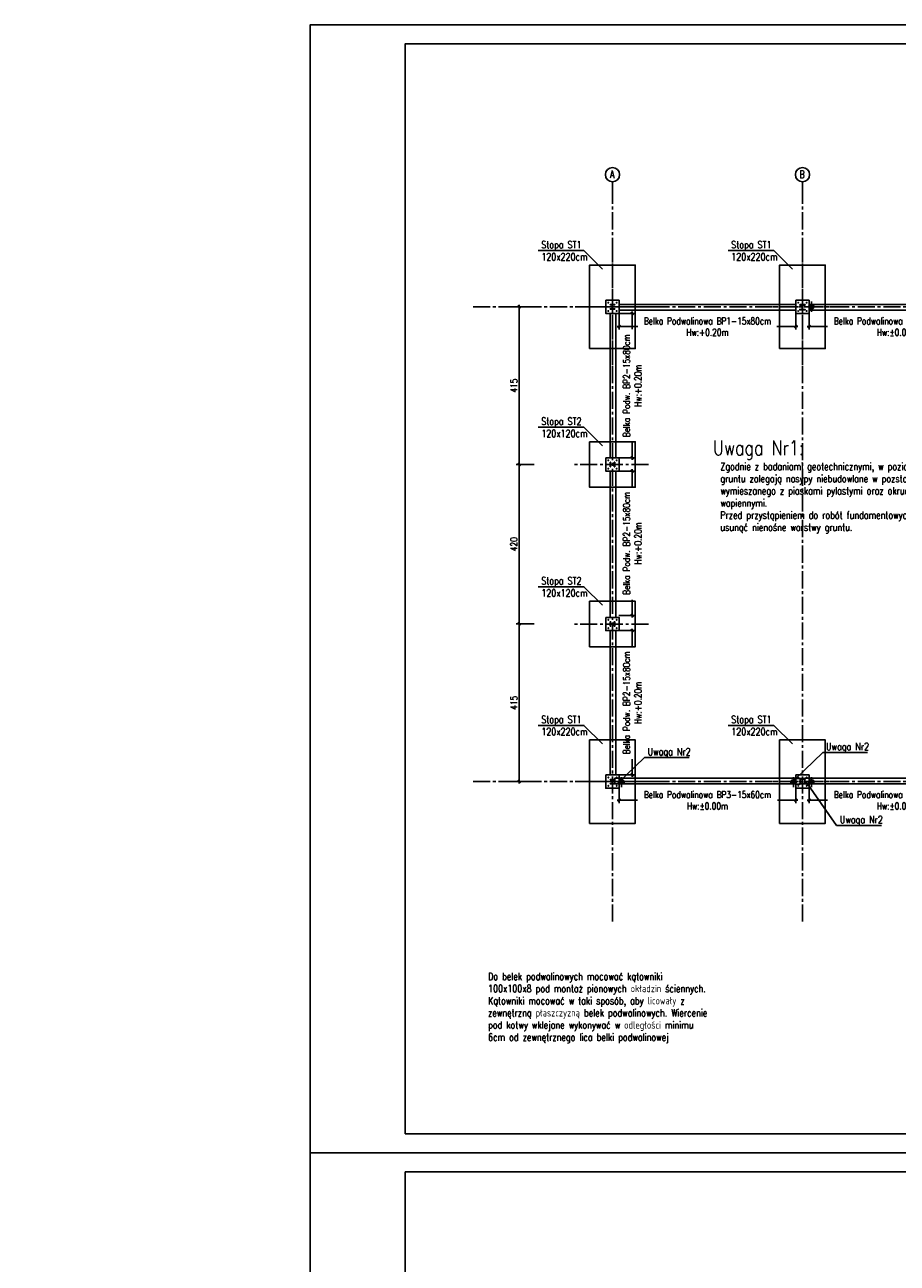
# Model space of a CAD drawing. Extents: x 335493 to 843864, y -123011 to -21739.
# Tile 18 of 28: x 432379 to 455342, y -61868 to -29263. Entities that reach past the tile are written whole.
import ezdxf
from ezdxf.enums import TextEntityAlignment as Align

# ---------------------------------------------------------------- set-up
doc = ezdxf.new("R2010")
doc.units = 0
doc.header["$LTSCALE"] = 600
doc.header["$MEASUREMENT"] = 0
doc.header["$PDMODE"] = 1
doc.linetypes.add('CENTER2', pattern=[1.125, 0.75, -0.125, 0.125, -0.125])
doc.linetypes.add('PRZERYWANA', pattern=[0.282222, 0.141111, -0.141111])
doc.layers.get('0').update_dxf_attribs({"linetype": 'CONTINUOUS'})
doc.layers.get('Defpoints').update_dxf_attribs({"linetype": 'CONTINUOUS'})
for name, color, linetype in [('11 - opisy TXT2', 4, 'CONTINUOUS'), ('111 - opisy TXT3', 2, 'CONTINUOUS'), ('2 - linie odniesienia opisy', 8, 'CONTINUOUS'), ('33 - linia 2', 3, 'CONTINUOUS'), ('333 - linia 3', 5, 'CONTINUOUS'), ('44 - osie 2', 6, 'CENTER2'), ('555 - cienka przerywana 3', 1, 'PRZERYWANA')]:
    doc.layers.add(name, color=color, linetype=linetype)
doc.layers.add('CKREWIZJA', color=1, linetype='CONTINUOUS', lineweight=50)
doc.styles.add('TXT2', font='simplex.shx', dxfattribs={"width": 0.8, "height": 180})
doc.styles.add('TXT5', font='simplex.shx', dxfattribs={"width": 0.8, "height": 120})
doc.dimstyles.new('R1 - centymetry', dxfattribs={"dimtxt": 180, "dimasz": 70, "dimexe": 75, "dimexo": 75, "dimgap": 1.5, "dimtad": 0, "dimdec": 0, "dimlfac": 0.1, "dimzin": 0, "dimdsep": 46, "dimtxsty": 'TXT2', "dimblk1": 'OBLIQUE', "dimblk2": 'OBLIQUE', "dimsah": 1, "dimcen": -3, "dimdle": 50, "dimclrt": 4, "dimadec": 0, "dimazin": 0, "dimtfac": 0.75, "dimtdec": 0, "dimtix": 1, "dimtmove": 2, "dimatfit": 3, "dimldrblk": 'OBLIQUE', "dimfxl": 400, "dimfxlon": 1, "dimtvp": 0.75, "dimtolj": 1, "dimtzin": 0, "dimarcsym": 0})

# ---------------------------------------------------------------- blocks, each defined once
blk = doc.blocks.new('pozycja')
at = {"layer": '111 - opisy TXT3', "linetype": 'Continuous'}
blk.add_circle((63.2, -0.2), 37.4, dxfattribs=at)
at = {"layer": '2 - linie odniesienia opisy', "linetype": 'Continuous'}
blk.add_line((0, 0), (25.8, 0), dxfattribs=at)
at = {"layer": '111 - opisy TXT3', "linetype": 'Continuous', "style": 'TXT2', "width": 0.75}
blk.add_attdef('NR', text='', height=40, dxfattribs=at).set_placement((62.6, -19.8), align=Align.CENTER)
blk = doc.blocks.new('A$C654D60AD')
at = {"layer": '44 - osie 2'}
for p, q in [((0, 3164), (0, -16244)), ((5000, 3164), (5000, -16244)), ((10000, 3164), (10000, -16244)), ((15000, 3164), (15000, -16244)), ((20000, 3164), (20000, -16244)), ((25000, 3164), (25000, -16244)), ((30000, 3164), (30000, -16244))]:
    blk.add_line(p, q, dxfattribs=at)
for points in [[(-3670, 0), (31680, 0)], [(-3670, -12500), (31680, -12500)]]:
    blk.add_lwpolyline(points, dxfattribs=at)
at = {"layer": '2 - linie odniesienia opisy'}
ref = blk.add_blockref('pozycja', (0, 3164), dxfattribs=dict(at, xscale=5, yscale=5, zscale=5, rotation=90))
ref.add_attrib('NR', 'A', dxfattribs={"layer": '111 - opisy TXT3', "linetype": 'Continuous', "height": 200, "style": 'TXT2', "width": 0.75}).set_placement((-10, 3391), align=Align.CENTER)
ref = blk.add_blockref('pozycja', (5000, 3164), dxfattribs=dict(at, xscale=5, yscale=5, zscale=5, rotation=90))
ref.add_attrib('NR', 'B', dxfattribs={"layer": '111 - opisy TXT3', "linetype": 'Continuous', "height": 200, "style": 'TXT2', "width": 0.75}).set_placement((4990, 3391), align=Align.CENTER)
ref = blk.add_blockref('pozycja', (10000, 3164), dxfattribs=dict(at, xscale=5, yscale=5, zscale=5, rotation=90))
ref.add_attrib('NR', 'C', dxfattribs={"layer": '111 - opisy TXT3', "linetype": 'Continuous', "height": 200, "style": 'TXT2', "width": 0.75}).set_placement((9990, 3391), align=Align.CENTER)
ref = blk.add_blockref('pozycja', (15000, 3164), dxfattribs=dict(at, xscale=5, yscale=5, zscale=5, rotation=90))
ref.add_attrib('NR', 'D', dxfattribs={"layer": '111 - opisy TXT3', "linetype": 'Continuous', "height": 200, "style": 'TXT2', "width": 0.75}).set_placement((14990, 3391), align=Align.CENTER)
ref = blk.add_blockref('pozycja', (20000, 3164), dxfattribs=dict(at, xscale=5, yscale=5, zscale=5, rotation=90))
ref.add_attrib('NR', 'E', dxfattribs={"layer": '111 - opisy TXT3', "linetype": 'Continuous', "height": 200, "style": 'TXT2', "width": 0.75}).set_placement((19990, 3391), align=Align.CENTER)
ref = blk.add_blockref('pozycja', (25000, 3164), dxfattribs=dict(at, xscale=5, yscale=5, zscale=5, rotation=90))
ref.add_attrib('NR', 'F', dxfattribs={"layer": '111 - opisy TXT3', "linetype": 'Continuous', "height": 200, "style": 'TXT2', "width": 0.75}).set_placement((24990, 3391), align=Align.CENTER)
ref = blk.add_blockref('pozycja', (30000, 3164), dxfattribs=dict(at, xscale=5, yscale=5, zscale=5, rotation=90))
ref.add_attrib('NR', 'G', dxfattribs={"layer": '111 - opisy TXT3', "linetype": 'Continuous', "height": 200, "style": 'TXT2', "width": 0.75}).set_placement((29990, 3391), align=Align.CENTER)
at = {"layer": '2 - linie odniesienia opisy', "xscale": 10, "yscale": 10, "zscale": 10}
for p, values in [((31680, 4), {'NR': '1'}), ((31680, -12496), {'NR': '2'})]:
    blk.add_blockref('pozycja', p, dxfattribs=at).add_auto_attribs(values)
blk = doc.blocks.new('A$C19D47AF8')
at = {"layer": '33 - linia 2'}
for points in [[(-60, 60), (60, 60), (60, 49), (15.25, 49, 0.41421356), (3.25, 37), (3.25, -37, 0.41421356), (15.25, -49), (60, -49), (60, -60), (-60, -60), (-60, -49), (-15.25, -49, 0.41421356), (-3.25, -37), (-3.25, 37, 0.41421356), (-15.25, 49), (-60, 49)], [(4930, 60), (5070, 60), (5070, 48), (5015.5, 48, 0.41421356), (5003.5, 36), (5003.5, -56, 0.41421356), (5015.5, -68), (5070, -68), (5070, -80), (4930, -80), (4930, -68), (4984.5, -68, 0.41421356), (4996.5, -56), (4996.5, 36, 0.41421356), (4984.5, 48), (4930, 48)], [(9930, 60), (10070, 60), (10070, 48), (10015.5, 48, 0.41421356), (10003.5, 36), (10003.5, -56, 0.41421356), (10015.5, -68), (10070, -68), (10070, -80), (9930, -80), (9930, -68), (9984.5, -68, 0.41421356), (9996.5, -56), (9996.5, 36, 0.41421356), (9984.5, 48), (9930, 48)], [(14930, 60), (15070, 60), (15070, 48), (15015.5, 48, 0.41421356), (15003.5, 36), (15003.5, -56, 0.41421356), (15015.5, -68), (15070, -68), (15070, -80), (14930, -80), (14930, -68), (14984.5, -68, 0.41421356), (14996.5, -56), (14996.5, 36, 0.41421356), (14984.5, 48), (14930, 48)], [(19930, 60), (20070, 60), (20070, 48), (20015.5, 48, 0.41421356), (20003.5, 36), (20003.5, -56, 0.41421356), (20015.5, -68), (20070, -68), (20070, -80), (19930, -80), (19930, -68), (19984.5, -68, 0.41421356), (19996.5, -56), (19996.5, 36, 0.41421356), (19984.5, 48), (19930, 48)], [(24930, 60), (25070, 60), (25070, 48), (25015.5, 48, 0.41421356), (25003.5, 36), (25003.5, -56, 0.41421356), (25015.5, -68), (25070, -68), (25070, -80), (24930, -80), (24930, -68), (24984.5, -68, 0.41421356), (24996.5, -56), (24996.5, 36, 0.41421356), (24984.5, 48), (24930, 48)], [(29940, 60), (30060, 60), (30060, 49), (30015.25, 49, 0.41421356), (30003.25, 37), (30003.25, -37, 0.41421356), (30015.25, -49), (30060, -49), (30060, -60), (29940, -60), (29940, -49), (29984.75, -49, 0.41421356), (29996.75, -37), (29996.75, 37, 0.41421356), (29984.75, 49), (29940, 49)], [(-60, -4090), (-60, -4210), (-49, -4210), (-49, -4165.25, -0.41421356), (-37, -4153.25), (37, -4153.25, -0.41421356), (49, -4165.25), (49, -4210), (60, -4210), (60, -4090), (49, -4090), (49, -4134.75, -0.41421356), (37, -4146.75), (-37, -4146.75, -0.41421356), (-49, -4134.75), (-49, -4090)], [(14940, -4090), (14940, -4210), (14951, -4210), (14951, -4165.25, -0.41421356), (14963, -4153.25), (15037, -4153.25, -0.41421356), (15049, -4165.25), (15049, -4210), (15060, -4210), (15060, -4090), (15049, -4090), (15049, -4134.75, -0.41421356), (15037, -4146.75), (14963, -4146.75, -0.41421356), (14951, -4134.75), (14951, -4090)], [(29940, -4090), (29940, -4210), (29951, -4210), (29951, -4165.25, -0.41421356), (29963, -4153.25), (30037, -4153.25, -0.41421356), (30049, -4165.25), (30049, -4210), (30060, -4210), (30060, -4090), (30049, -4090), (30049, -4134.75, -0.41421356), (30037, -4146.75), (29963, -4146.75, -0.41421356), (29951, -4134.75), (29951, -4090)], [(-60, -8410), (-60, -8290), (-49, -8290), (-49, -8334.75, 0.41421356), (-37, -8346.75), (37, -8346.75, 0.41421356), (49, -8334.75), (49, -8290), (60, -8290), (60, -8410), (49, -8410), (49, -8365.25, 0.41421356), (37, -8353.25), (-37, -8353.25, 0.41421356), (-49, -8365.25), (-49, -8410)], [(14940, -8410), (14940, -8290), (14951, -8290), (14951, -8334.75, 0.41421356), (14963, -8346.75), (15037, -8346.75, 0.41421356), (15049, -8334.75), (15049, -8290), (15060, -8290), (15060, -8410), (15049, -8410), (15049, -8365.25, 0.41421356), (15037, -8353.25), (14963, -8353.25, 0.41421356), (14951, -8365.25), (14951, -8410)], [(29940, -8410), (29940, -8290), (29951, -8290), (29951, -8334.75, 0.41421356), (29963, -8346.75), (30037, -8346.75, 0.41421356), (30049, -8334.75), (30049, -8290), (30060, -8290), (30060, -8410), (30049, -8410), (30049, -8365.25, 0.41421356), (30037, -8353.25), (29963, -8353.25, 0.41421356), (29951, -8365.25), (29951, -8410)], [(-60, -12440), (60, -12440), (60, -12451), (15.25, -12451, 0.41421356), (3.25, -12463), (3.25, -12537, 0.41421356), (15.25, -12549), (60, -12549), (60, -12560), (-60, -12560), (-60, -12549), (-15.25, -12549, 0.41421356), (-3.25, -12537), (-3.25, -12463, 0.41421356), (-15.25, -12451), (-60, -12451)], [(-60, -12440), (60, -12440), (60, -12451), (15.25, -12451, 0.41421356), (3.25, -12463), (3.25, -12537, 0.41421356), (15.25, -12549), (60, -12549), (60, -12560), (-60, -12560), (-60, -12549), (-15.25, -12549, 0.41421356), (-3.25, -12537), (-3.25, -12463, 0.41421356), (-15.25, -12451), (-60, -12451)], [(4930, -12420), (5070, -12420), (5070, -12432), (5015.5, -12432, 0.41421356), (5003.5, -12444), (5003.5, -12536, 0.41421356), (5015.5, -12548), (5070, -12548), (5070, -12560), (4930, -12560), (4930, -12548), (4984.5, -12548, 0.41421356), (4996.5, -12536), (4996.5, -12444, 0.41421356), (4984.5, -12432), (4930, -12432)], [(9930, -12420), (10070, -12420), (10070, -12432), (10015.5, -12432, 0.41421356), (10003.5, -12444), (10003.5, -12536, 0.41421356), (10015.5, -12548), (10070, -12548), (10070, -12560), (9930, -12560), (9930, -12548), (9984.5, -12548, 0.41421356), (9996.5, -12536), (9996.5, -12444, 0.41421356), (9984.5, -12432), (9930, -12432)], [(14930, -12420), (15070, -12420), (15070, -12432), (15015.5, -12432, 0.41421356), (15003.5, -12444), (15003.5, -12536, 0.41421356), (15015.5, -12548), (15070, -12548), (15070, -12560), (14930, -12560), (14930, -12548), (14984.5, -12548, 0.41421356), (14996.5, -12536), (14996.5, -12444, 0.41421356), (14984.5, -12432), (14930, -12432)], [(19930, -12420), (20070, -12420), (20070, -12432), (20015.5, -12432, 0.41421356), (20003.5, -12444), (20003.5, -12536, 0.41421356), (20015.5, -12548), (20070, -12548), (20070, -12560), (19930, -12560), (19930, -12548), (19984.5, -12548, 0.41421356), (19996.5, -12536), (19996.5, -12444, 0.41421356), (19984.5, -12432), (19930, -12432)], [(24930, -12420), (25070, -12420), (25070, -12432), (25015.5, -12432, 0.41421356), (25003.5, -12444), (25003.5, -12536, 0.41421356), (25015.5, -12548), (25070, -12548), (25070, -12560), (24930, -12560), (24930, -12548), (24984.5, -12548, 0.41421356), (24996.5, -12536), (24996.5, -12444, 0.41421356), (24984.5, -12432), (24930, -12432)], [(29940, -12440), (30060, -12440), (30060, -12451), (30015.25, -12451, 0.41421356), (30003.25, -12463), (30003.25, -12537, 0.41421356), (30015.25, -12549), (30060, -12549), (30060, -12560), (29940, -12560), (29940, -12549), (29984.75, -12549, 0.41421356), (29996.75, -12537), (29996.75, -12463, 0.41421356), (29984.75, -12451), (29940, -12451)]]:
    blk.add_lwpolyline(points, format="xyb", close=True, dxfattribs=at)
blk = doc.blocks.new('_OBLIQUE')
at = {"color": 0, "linetype": 'ByBlock'}
blk.add_line((-0.5, -0.5), (0.5, 0.5), dxfattribs=at)
blk = doc.blocks.new('*D60')
at = {"layer": '2 - linie odniesienia opisy', "color": 0, "lineweight": -2, "transparency": 16777216}
for p, q in [((448022, -36854), (448022, -37285)), ((452672, -36854), (452672, -37285)), ((447972, -37210), (448518, -37210)), ((452722, -37210), (452176, -37210))]:
    blk.add_line(p, q, dxfattribs=at)
at = {"layer": 'Defpoints', "color": 0, "transparency": 16777216}
for p in [(448022, -36779), (452672, -36779), (452672, -37210)]:
    blk.add_point(p, dxfattribs=at)
at = {"layer": '2 - linie odniesienia opisy', "color": 0, "lineweight": -2, "transparency": 16777216, "xscale": 70, "yscale": 70, "zscale": 70, "rotation": 180}
blk.add_blockref('_OBLIQUE', (448022, -37210), dxfattribs=at)
at = {"layer": '2 - linie odniesienia opisy', "color": 0, "lineweight": -2, "transparency": 16777216, "xscale": 70, "yscale": 70, "zscale": 70}
blk.add_blockref('_OBLIQUE', (452672, -37210), dxfattribs=at)
at = {"layer": '2 - linie odniesienia opisy', "color": 4, "transparency": 16777216, "insert": (450347, -37210), "char_height": 180, "attachment_point": 5, "style": 'TXT2'}
blk.add_mtext('\\A1;Belka Podwalinowa BP1-15x80cm\\PHw:+0.20m', dxfattribs=at)
blk = doc.blocks.new('*D64')
at = {"layer": '2 - linie odniesienia opisy', "color": 0, "lineweight": -2, "transparency": 16777216}
for p, q in [((448368, -36814), (448368, -37278)), ((448012, -36864), (448443, -36864)), ((448368, -40714), (448368, -40250)), ((448012, -40664), (448443, -40664))]:
    blk.add_line(p, q, dxfattribs=at)
at = {"layer": 'Defpoints', "color": 0, "transparency": 16777216}
for p in [(447937, -36864), (448368, -36864), (447937, -40664)]:
    blk.add_point(p, dxfattribs=at)
at = {"layer": '2 - linie odniesienia opisy', "color": 0, "lineweight": -2, "transparency": 16777216, "xscale": 70, "yscale": 70, "zscale": 70}
for p, rotation in [((448368, -36864), 90), ((448368, -40664), 270)]:
    blk.add_blockref('_OBLIQUE', p, dxfattribs=dict(at, rotation=rotation))
at = {"layer": '2 - linie odniesienia opisy', "color": 4, "transparency": 16777216, "insert": (448368, -38764), "char_height": 180, "attachment_point": 5, "rotation": 90, "style": 'TXT2'}
blk.add_mtext('\\A1;Belka Podw. BP2-15x80cm\\PHw:+0.20m', dxfattribs=at)
blk = doc.blocks.new('*D65')
at = {"layer": '2 - linie odniesienia opisy', "color": 0, "lineweight": -2, "transparency": 16777216}
for p, q in [((448012, -41014), (448443, -41014)), ((448368, -40964), (448368, -41428)), ((448368, -44864), (448368, -44400)), ((448012, -44814), (448443, -44814))]:
    blk.add_line(p, q, dxfattribs=at)
at = {"layer": 'Defpoints', "color": 0, "transparency": 16777216}
for p in [(447937, -41014), (448368, -41014), (447937, -44814)]:
    blk.add_point(p, dxfattribs=at)
at = {"layer": '2 - linie odniesienia opisy', "color": 0, "lineweight": -2, "transparency": 16777216, "xscale": 70, "yscale": 70, "zscale": 70}
for p, rotation in [((448368, -41014), 90), ((448368, -44814), 270)]:
    blk.add_blockref('_OBLIQUE', p, dxfattribs=dict(at, rotation=rotation))
at = {"layer": '2 - linie odniesienia opisy', "color": 4, "transparency": 16777216, "insert": (448368, -42914), "char_height": 180, "attachment_point": 5, "rotation": 90, "style": 'TXT2'}
blk.add_mtext('\\A1;Belka Podw. BP2-15x80cm\\PHw:+0.20m', dxfattribs=at)
blk = doc.blocks.new('*D66')
at = {"layer": '2 - linie odniesienia opisy', "color": 0, "lineweight": -2, "transparency": 16777216}
for p, q in [((448012, -45214), (448443, -45214)), ((448368, -45164), (448368, -45628)), ((448368, -49064), (448368, -48600)), ((448012, -49014), (448443, -49014))]:
    blk.add_line(p, q, dxfattribs=at)
at = {"layer": 'Defpoints', "color": 0, "transparency": 16777216}
for p in [(447937, -45214), (448368, -45214), (447937, -49014)]:
    blk.add_point(p, dxfattribs=at)
at = {"layer": '2 - linie odniesienia opisy', "color": 0, "lineweight": -2, "transparency": 16777216, "xscale": 70, "yscale": 70, "zscale": 70}
for p, rotation in [((448368, -45214), 90), ((448368, -49014), 270)]:
    blk.add_blockref('_OBLIQUE', p, dxfattribs=dict(at, rotation=rotation))
at = {"layer": '2 - linie odniesienia opisy', "color": 4, "transparency": 16777216, "insert": (448368, -47114), "char_height": 180, "attachment_point": 5, "rotation": 90, "style": 'TXT2'}
blk.add_mtext('\\A1;Belka Podw. BP2-15x80cm\\PHw:+0.20m', dxfattribs=at)
blk = doc.blocks.new('*D67')
at = {"layer": '2 - linie odniesienia opisy', "color": 0, "lineweight": -2, "transparency": 16777216}
for p, q in [((445388, -49239), (445388, -44989)), ((445788, -45039), (445313, -45039)), ((445788, -49189), (445313, -49189))]:
    blk.add_line(p, q, dxfattribs=at)
at = {"layer": 'Defpoints', "color": 0, "transparency": 16777216}
for p in [(445388, -45039), (447247, -45039), (447247, -49189)]:
    blk.add_point(p, dxfattribs=at)
at = {"layer": '2 - linie odniesienia opisy', "color": 0, "lineweight": -2, "transparency": 16777216, "xscale": 70, "yscale": 70, "zscale": 70}
for p, rotation in [((445388, -45039), 90), ((445388, -49189), 270)]:
    blk.add_blockref('_OBLIQUE', p, dxfattribs=dict(at, rotation=rotation))
at = {"layer": '2 - linie odniesienia opisy', "color": 4, "transparency": 16777216, "insert": (445253, -47114), "char_height": 180, "attachment_point": 5, "rotation": 90, "style": 'TXT2'}
blk.add_mtext('\\A1;415', dxfattribs=at)
blk = doc.blocks.new('*D68')
at = {"layer": '2 - linie odniesienia opisy', "color": 0, "lineweight": -2, "transparency": 16777216}
for p, q in [((445788, -40839), (445313, -40839)), ((445388, -45089), (445388, -40789)), ((445788, -45039), (445313, -45039))]:
    blk.add_line(p, q, dxfattribs=at)
at = {"layer": 'Defpoints', "color": 0, "transparency": 16777216}
for p in [(445388, -40839), (447247, -40839), (447247, -45039)]:
    blk.add_point(p, dxfattribs=at)
at = {"layer": '2 - linie odniesienia opisy', "color": 0, "lineweight": -2, "transparency": 16777216, "xscale": 70, "yscale": 70, "zscale": 70}
for p, rotation in [((445388, -40839), 90), ((445388, -45039), 270)]:
    blk.add_blockref('_OBLIQUE', p, dxfattribs=dict(at, rotation=rotation))
at = {"layer": '2 - linie odniesienia opisy', "color": 4, "transparency": 16777216, "insert": (445253, -42939), "char_height": 180, "attachment_point": 5, "rotation": 90, "style": 'TXT2'}
blk.add_mtext('\\A1;420', dxfattribs=at)
blk = doc.blocks.new('*D69')
at = {"layer": '2 - linie odniesienia opisy', "color": 0, "lineweight": -2, "transparency": 16777216}
for p, q in [((445788, -36689), (445313, -36689)), ((445388, -40889), (445388, -36639)), ((445788, -40839), (445313, -40839))]:
    blk.add_line(p, q, dxfattribs=at)
at = {"layer": 'Defpoints', "color": 0, "transparency": 16777216}
for p in [(445388, -36689), (447247, -36689), (447247, -40839)]:
    blk.add_point(p, dxfattribs=at)
at = {"layer": '2 - linie odniesienia opisy', "color": 0, "lineweight": -2, "transparency": 16777216, "xscale": 70, "yscale": 70, "zscale": 70}
for p, rotation in [((445388, -36689), 90), ((445388, -40839), 270)]:
    blk.add_blockref('_OBLIQUE', p, dxfattribs=dict(at, rotation=rotation))
at = {"layer": '2 - linie odniesienia opisy', "color": 4, "transparency": 16777216, "insert": (445253, -38764), "char_height": 180, "attachment_point": 5, "rotation": 90, "style": 'TXT2'}
blk.add_mtext('\\A1;415', dxfattribs=at)
blk = doc.blocks.new('*D73')
at = {"layer": '2 - linie odniesienia opisy', "color": 0, "lineweight": -2, "transparency": 16777216}
for p, q in [((453022, -36854), (453022, -37285)), ((457672, -36854), (457672, -37285)), ((452972, -37210), (453504, -37210)), ((457722, -37210), (457190, -37210))]:
    blk.add_line(p, q, dxfattribs=at)
at = {"layer": 'Defpoints', "color": 0, "transparency": 16777216}
for p in [(453022, -36779), (457672, -36779), (457672, -37210)]:
    blk.add_point(p, dxfattribs=at)
at = {"layer": '2 - linie odniesienia opisy', "color": 0, "lineweight": -2, "transparency": 16777216, "xscale": 70, "yscale": 70, "zscale": 70, "rotation": 180}
blk.add_blockref('_OBLIQUE', (453022, -37210), dxfattribs=at)
at = {"layer": '2 - linie odniesienia opisy', "color": 0, "lineweight": -2, "transparency": 16777216, "xscale": 70, "yscale": 70, "zscale": 70}
blk.add_blockref('_OBLIQUE', (457672, -37210), dxfattribs=at)
at = {"layer": '2 - linie odniesienia opisy', "color": 4, "transparency": 16777216, "insert": (455347, -37210), "char_height": 180, "attachment_point": 5, "style": 'TXT2'}
blk.add_mtext('\\A1;Belka Podwalinowa BP3-15x60cm\\PHw:%%P0.00m', dxfattribs=at)
blk = doc.blocks.new('*D75')
at = {"layer": '2 - linie odniesienia opisy', "color": 0, "lineweight": -2, "transparency": 16777216}
for p, q in [((448022, -49324), (448022, -49755)), ((452672, -49324), (452672, -49755)), ((447972, -49680), (448504, -49680)), ((452722, -49680), (452190, -49680))]:
    blk.add_line(p, q, dxfattribs=at)
at = {"layer": 'Defpoints', "color": 0, "transparency": 16777216}
for p in [(448022, -49249), (452672, -49249), (452672, -49680)]:
    blk.add_point(p, dxfattribs=at)
at = {"layer": '2 - linie odniesienia opisy', "color": 0, "lineweight": -2, "transparency": 16777216, "xscale": 70, "yscale": 70, "zscale": 70, "rotation": 180}
blk.add_blockref('_OBLIQUE', (448022, -49680), dxfattribs=at)
at = {"layer": '2 - linie odniesienia opisy', "color": 0, "lineweight": -2, "transparency": 16777216, "xscale": 70, "yscale": 70, "zscale": 70}
blk.add_blockref('_OBLIQUE', (452672, -49680), dxfattribs=at)
at = {"layer": '2 - linie odniesienia opisy', "color": 4, "transparency": 16777216, "insert": (450347, -49680), "char_height": 180, "attachment_point": 5, "style": 'TXT2'}
blk.add_mtext('\\A1;Belka Podwalinowa BP3-15x60cm\\PHw:%%P0.00m', dxfattribs=at)
blk = doc.blocks.new('*D76')
at = {"layer": '2 - linie odniesienia opisy', "color": 0, "lineweight": -2, "transparency": 16777216}
for p, q in [((453022, -49324), (453022, -49755)), ((457672, -49324), (457672, -49755)), ((452972, -49680), (453504, -49680)), ((457722, -49680), (457190, -49680))]:
    blk.add_line(p, q, dxfattribs=at)
at = {"layer": 'Defpoints', "color": 0, "transparency": 16777216}
for p in [(453022, -49249), (457672, -49249), (457672, -49680)]:
    blk.add_point(p, dxfattribs=at)
at = {"layer": '2 - linie odniesienia opisy', "color": 0, "lineweight": -2, "transparency": 16777216, "xscale": 70, "yscale": 70, "zscale": 70, "rotation": 180}
blk.add_blockref('_OBLIQUE', (453022, -49680), dxfattribs=at)
at = {"layer": '2 - linie odniesienia opisy', "color": 0, "lineweight": -2, "transparency": 16777216, "xscale": 70, "yscale": 70, "zscale": 70}
blk.add_blockref('_OBLIQUE', (457672, -49680), dxfattribs=at)
at = {"layer": '2 - linie odniesienia opisy', "color": 4, "transparency": 16777216, "insert": (455347, -49680), "char_height": 180, "attachment_point": 5, "style": 'TXT2'}
blk.add_mtext('\\A1;Belka Podwalinowa BP3-15x60cm\\PHw:%%P0.00m', dxfattribs=at)
blk = doc.blocks.new('A$C6EA636DA')
at = {"layer": '33 - linia 2'}
for points in [[(50, 41), (50, -41, -0.414214), (41, -50), (-41, -50, -0.414214), (-50, -41), (-50, 41, -0.414214), (-41, 50), (41, 50, -0.414214)], [(45, 41), (45, -41, -0.414214), (41, -45), (-41, -45, -0.414214), (-45, -41), (-45, 41, -0.414214), (-41, 45), (41, 45, -0.414214)]]:
    blk.add_lwpolyline(points, format="xyb", close=True, dxfattribs=at)
at = {"layer": '44 - osie 2'}
for points in [[(81, 0), (-92, 0)], [(0, -137), (0, 132)]]:
    blk.add_lwpolyline(points, dxfattribs=at)

msp = doc.modelspace()

# ---------------------------------------------------------------- linework, layer by layer
at = {"layer": '111 - opisy TXT3'}
for points in [[(442391.2, -58463.1), (481391.2, -58463.1), (481391.2, -29763.1), (442391.2, -29763.1)], [(442391.2, -88163.1), (481391.2, -88163.1), (481391.2, -59463.1), (442391.2, -59463.1)]]:
    msp.add_lwpolyline(points, close=True, dxfattribs=at)
at = {"layer": '2 - linie odniesienia opisy'}
for points in [[(439891.2, -58963.1), (481891.2, -58963.1), (481891.2, -29263.1), (439891.2, -29263.1)], [(439891.2, -88663.1), (481891.2, -88663.1), (481891.2, -58963.1), (439891.2, -58963.1)]]:
    msp.add_lwpolyline(points, close=True, dxfattribs=at)
for points in [[(447586.1, -35696.8), (447094.2, -35208.8), (445889.1, -35208.8)], [(452586.1, -35696.8), (452094.2, -35208.8), (450889.1, -35208.8)], [(447586.1, -40346.8), (447094.2, -39858.8), (445889.1, -39858.8)], [(447586.1, -44546.8), (447094.2, -44058.8), (445889.1, -44058.8)], [(447586.1, -48196.8), (447094.2, -47708.8), (445889.1, -47708.8)], [(452586.1, -48196.8), (452094.2, -47708.8), (450889.1, -47708.8)], [(447972.4, -49249.4), (448687.9, -48558), (449865.9, -48558)], [(452668.6, -49113.9), (453384.1, -48422.5), (454562.1, -48422.5)], [(452939.2, -49189.4), (453746.4, -50345.5), (454924.3, -50345.5)]]:
    msp.add_lwpolyline(points, dxfattribs=at)
at = {"layer": '33 - linia 2'}
for points in [[(447246.9, -37789.4), (448446.9, -37789.4), (448446.9, -35589.4), (447246.9, -35589.4)], [(452246.9, -37789.4), (453446.9, -37789.4), (453446.9, -35589.4), (452246.9, -35589.4)], [(447671.9, -36514.4), (448021.9, -36514.4), (448021.9, -36864.4), (447671.9, -36864.4)], [(452671.9, -36514.4), (453021.9, -36514.4), (453021.9, -36864.4), (452671.9, -36864.4)], [(447246.9, -40239.4), (448446.9, -40239.4), (448446.9, -41439.4), (447246.9, -41439.4)], [(447671.9, -40664.4), (448021.9, -40664.4), (448021.9, -41014.4), (447671.9, -41014.4)], [(447246.9, -44439.4), (448446.9, -44439.4), (448446.9, -45639.4), (447246.9, -45639.4)], [(447671.9, -44864.4), (448021.9, -44864.4), (448021.9, -45214.4), (447671.9, -45214.4)], [(447246.9, -50289.4), (448446.9, -50289.4), (448446.9, -48089.4), (447246.9, -48089.4)], [(452246.9, -50289.4), (453446.9, -50289.4), (453446.9, -48089.4), (452246.9, -48089.4)], [(447671.9, -49014.4), (448021.9, -49014.4), (448021.9, -49364.4), (447671.9, -49364.4)], [(452671.9, -49014.4), (453021.9, -49014.4), (453021.9, -49364.4), (452671.9, -49364.4)]]:
    msp.add_lwpolyline(points, close=True, dxfattribs=at)
for centre in [(447736.9, -36579.4), (447736.9, -36799.4), (447956.9, -36579.4), (447956.9, -36799.4), (452736.9, -36579.4), (452736.9, -36799.4), (452956.9, -36579.4), (452956.9, -36799.4), (447736.9, -40729.4), (447956.9, -40729.4), (447736.9, -40949.4), (447956.9, -40949.4), (447736.9, -44929.4), (447956.9, -44929.4), (447736.9, -45149.4), (447956.9, -45149.4), (447736.9, -49079.4), (447956.9, -49079.4), (452736.9, -49079.4), (452956.9, -49079.4), (447736.9, -49299.4), (447956.9, -49299.4), (452736.9, -49299.4), (452956.9, -49299.4)]:
    msp.add_circle(centre, 9, dxfattribs=at)
at = {"layer": '333 - linia 3'}
for points in [[(448021.9, -36629.4), (448021.9, -36779.4), (452671.9, -36779.4), (452671.9, -36629.4)], [(453021.9, -36629.4), (453021.9, -36779.4), (457671.9, -36779.4), (457671.9, -36629.4)], [(447786.9, -40664.4), (447936.9, -40664.4), (447936.9, -36864.4), (447786.9, -36864.4)], [(447786.9, -44864.4), (447936.9, -44864.4), (447936.9, -41014.4), (447786.9, -41014.4)], [(447786.9, -49014.4), (447936.9, -49014.4), (447936.9, -45214.4), (447786.9, -45214.4)], [(448038, -49249.4), (447906.9, -49249.4), (447906.9, -49099.4), (448038, -49099.4)], [(448021.9, -49099.4), (448021.9, -49249.4), (452671.9, -49249.4), (452671.9, -49099.4)], [(452789.1, -49259.2), (452658, -49259.2), (452658, -49109.2), (452789.1, -49109.2)], [(453037.4, -49249.4), (452906.3, -49249.4), (452906.3, -49099.4), (453037.4, -49099.4)], [(453021.9, -49099.4), (453021.9, -49249.4), (457671.9, -49249.4), (457671.9, -49099.4)]]:
    msp.add_lwpolyline(points, close=True, dxfattribs=at)
at = {"layer": '44 - osie 2'}
for points in [[(447846.9, -35075), (447846.9, -38262.6)], [(452846.9, -35075), (452846.9, -38262.6)], [(449015.7, -36689.4), (446862.8, -36689.4)], [(454015.7, -36689.4), (451862.8, -36689.4)], [(448797.5, -40839.4), (446850.5, -40839.4)], [(448797.5, -45039.4), (446850.5, -45039.4)], [(449015.7, -49189.4), (446862.8, -49189.4)], [(454015.7, -49189.4), (451862.8, -49189.4)]]:
    msp.add_lwpolyline(points, dxfattribs=at)

# ---------------------------------------------------------------- block references
for p in [(453088, -36679.6), (448088, -49199.2), (453088, -49199.4)]:
    msp.add_blockref('A$C6EA636DA', p, dxfattribs=at)
at = {"layer": '44 - osie 2', "xscale": -1}
msp.add_blockref('A$C6EA636DA', (452608, -49199.2), dxfattribs=at)
at = {"layer": '555 - cienka przerywana 3'}
msp.add_blockref('A$C19D47AF8', (447846.9, -36689.4), dxfattribs=at)
at = {"layer": 'CKREWIZJA'}
msp.add_blockref('A$C654D60AD', (447846.9, -36689.4), dxfattribs=at)

# ---------------------------------------------------------------- texts
at = {"layer": '11 - opisy TXT2', "attachment_point": 1, "style": 'TXT2'}
for s, insert, char_height, width in [('Stopa ST1  120x220cm', (445973.5, -34956.3), 192, 1198.412), ('Stopa ST1  120x220cm', (450973.5, -34956.3), 192, 1198.412), ('Stopa ST2  120x120cm', (445973.5, -39606.3), 192, 1198.412), ('\\A1;\\pt576,2304,4224,6528,6720;Zgodnie z badaniami geotechnicznymi, w poziomie gruntu zalegają nasypy niebudowlane w pozstaci gruzu wymieszanego z piaskami pylastymi oraz okruchami wapiennymi.\\PPrzed przystąpieniem do robót fundamentowych należy usunąć nienośne warstwy gruntu.', (450685.7, -40796.4), 192, 6301.06), ('Stopa ST2  120x120cm', (445973.5, -43806.3), 192, 1198.412), ('Stopa ST1  120x220cm', (445973.5, -47456.3), 192, 1198.412), ('Stopa ST1  120x220cm', (450973.5, -47456.3), 192, 1198.412), ('Uwaga Nr2', (453468.5, -48170), 192, 1993.576), ('Uwaga Nr2', (448772.3, -48305.5), 192, 1993.576), ('Uwaga Nr2', (453830.8, -50093), 192, 1993.576), ('\\A1;\\pi-720,l720,t720,2880,5280,8160,8400;1.^IRysunek rozpatrywać razem z opisem technicznym, projektem architektonicznym, Projektem zagospodarowania terenu, projektami branżowymi oraz pozostałymi rysunkami konstrukcji.\\P2.^IFundamenty wykonać na warstwie betonu podkładowego C8/10 o grubości minimum 10cm.', (353531.9, -53168.3), 240, 8819.307), ('\\A1;\\pt576,2304,4224,6528,6720;Do belek podwalinowych mocować kątowniki 100x100x8 pod montaż pionowych okładzin ściennych. Kątowniki mocować w taki sposób, aby licowały z zewnętrzną płaszczyzną belek podwalinowych. Wiercenie pod kotwy wklejane wykonywać w odległości minimu 6cm od zewnętrznego lica belki podwalinowej', (444573, -54220.5), 192, 6301.06)]:
    msp.add_mtext(s, dxfattribs=dict(at, insert=insert, char_height=char_height, width=width))
at = {"layer": '111 - opisy TXT3', "style": 'TXT5', "width": 0.8}
msp.add_text('Uwaga Nr1:', height=384, dxfattribs=at).set_placement((450489.8, -40592.7))

# ---------------------------------------------------------------- dimensions: what is measured, and where the dimension line sits
at = {"layer": '2 - linie odniesienia opisy'}
for base, p1, p2, picture, middle in [((445388.4, -36689.4), (447246.9, -40839.4), (447246.9, -36689.4), '*D69', (445253.4, -38764.4)), ((445388.4, -40839.4), (447246.9, -45039.4), (447246.9, -40839.4), '*D68', (445253.4, -42939.4)), ((445388.4, -45039.4), (447246.9, -49189.4), (447246.9, -45039.4), '*D67', (445253.4, -47114.4))]:
    dim = msp.add_linear_dim(base=base, p1=p1, p2=p2, angle=90, dimstyle='R1 - centymetry', dxfattribs=at)
    dim.commit()
    dim.dimension.update_dxf_attribs({"geometry": picture, "text_midpoint": middle})
for base, p1, p2, picture, middle in [((448367.5, -36864.4), (447936.9, -40664.4), (447936.9, -36864.4), '*D64', (448367.5, -38764.4)), ((448367.5, -41014.4), (447936.9, -44814.4), (447936.9, -41014.4), '*D65', (448367.5, -42914.4)), ((448367.5, -45214.4), (447936.9, -49014.4), (447936.9, -45214.4), '*D66', (448367.5, -47114.4))]:
    dim = msp.add_linear_dim(base=base, p1=p1, p2=p2, angle=90, text='Belka Podw. BP2-15x80cm\\PHw:+0.20m', dimstyle='R1 - centymetry', dxfattribs=at)
    dim.commit()
    dim.dimension.update_dxf_attribs({"geometry": picture, "text_midpoint": middle, "dimtype": 160})
for base, p1, p2, text, picture, middle in [((452671.9, -37210), (448021.9, -36779.4), (452671.9, -36779.4), 'Belka Podwalinowa BP1-15x80cm\\PHw:+0.20m', '*D60', (450346.9, -37210)), ((457671.9, -37210), (453021.9, -36779.4), (457671.9, -36779.4), 'Belka Podwalinowa BP3-15x60cm\\PHw:%%P0.00m', '*D73', (455346.9, -37210)), ((452671.9, -49680), (448021.9, -49249.4), (452671.9, -49249.4), 'Belka Podwalinowa BP3-15x60cm\\PHw:%%P0.00m', '*D75', (450346.9, -49680)), ((457671.9, -49680), (453021.9, -49249.4), (457671.9, -49249.4), 'Belka Podwalinowa BP3-15x60cm\\PHw:%%P0.00m', '*D76', (455346.9, -49680))]:
    dim = msp.add_linear_dim(base=base, p1=p1, p2=p2, text=text, dimstyle='R1 - centymetry', dxfattribs=at)
    dim.commit()
    dim.dimension.update_dxf_attribs({"geometry": picture, "text_midpoint": middle, "dimtype": 160})

doc.saveas('drawing.dxf')
